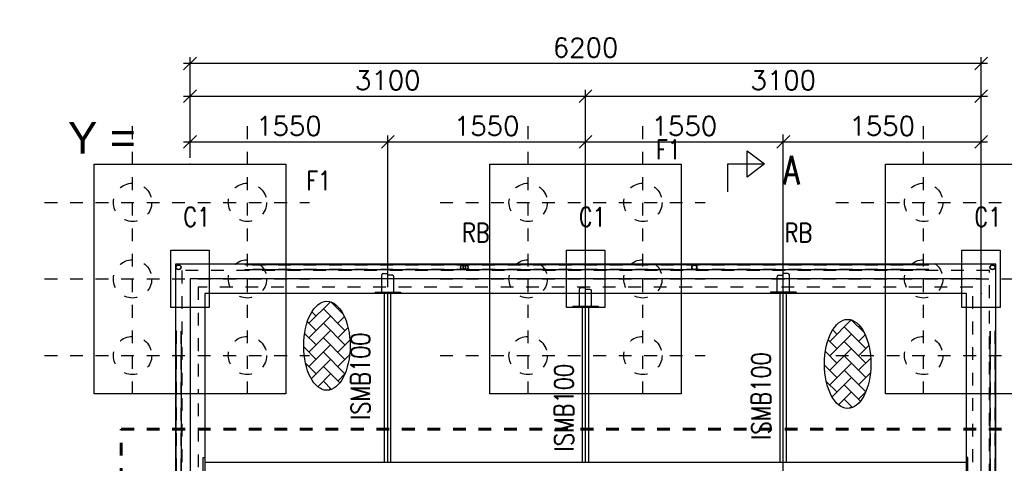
# Model space of a CAD drawing. Header units: inches. Extents: x 727810 to 1461440, y 2714588 to 5435005.
# Tile 167 of 233: x 729593.06 to 729600.78, y 2716079.69 to 2716083.16. Entities that reach past the tile are written whole.
import ezdxf

# ---------------------------------------------------------------- set-up
doc = ezdxf.new("R2010")
doc.units = ezdxf.units.IN
doc.header["$MEASUREMENT"] = 0
doc.linetypes.add('DIVIDEX2', pattern=[2.5, 1, -0.5, 0, -0.5, 0, -0.5])
doc.linetypes.add('HIDDEN', pattern=[0.375, 0.25, -0.125])
doc.layers.add('AM_5', color=3, linetype='Continuous', lineweight=15)
doc.layers.add('AM_8', color=1, linetype='Continuous', lineweight=15)
for name, color, linetype in [('DETAILS', 7, 'Continuous'), ('Inverter Room', 7, 'Continuous'), ('SCB', 7, 'Continuous')]:
    doc.layers.add(name, color=color, linetype=linetype)
doc.styles.add('RANJAN', font='romans.shx', dxfattribs={"width": 0.75})
doc.styles.add('ROMANS', font='ROMANS.shx', dxfattribs={"height": 10})
doc.styles.get("Standard").update_dxf_attribs({"font": 'arial.ttf'})
doc.dimstyles.new('ROMANS$0', dxfattribs={"dimscale": 100, "dimtxt": 100, "dimasz": 1, "dimexe": 0.5, "dimexo": 0.5, "dimgap": 0.5, "dimtad": 1, "dimdec": 0, "dimrnd": 5, "dimdsep": 46, "dimtxsty": 'ROMANS', "dimblk": 'OBLIQUE', "dimcen": 1, "dimdle": 0.5, "dimclrd": 6, "dimclre": 6, "dimclrt": 3, "dimadec": 0, "dimazin": 0, "dimtfac": 1, "dimtdec": 0, "dimtix": 1, "dimtmove": 0, "dimatfit": 3, "dimldrblk": 'OBLIQUE', "dimfxl": 1, "dimtolj": 1, "dimtzin": 0, "dimarcsym": 0})
doc.dimstyles.new('ROMANS$7', dxfattribs={"dimscale": 100, "dimtxt": 2.5, "dimasz": 2, "dimexe": 20, "dimexo": 20, "dimgap": 0.5, "dimtad": 1, "dimdec": 0, "dimrnd": 5, "dimzin": 0, "dimdsep": 46, "dimtxsty": 'ROMANS', "dimcen": 0.09, "dimdle": 20, "dimclrd": 256, "dimclre": 256, "dimclrt": 3, "dimadec": 0, "dimazin": 0, "dimtfac": 20, "dimtdec": 0, "dimtix": 1, "dimtmove": 2, "dimatfit": 3, "dimfxl": 1, "dimtolj": 1, "dimtzin": 0, "dimarcsym": 0})

# ---------------------------------------------------------------- blocks, each defined once
blk = doc.blocks.new('_Oblique')
at = {"color": 0, "linetype": 'ByBlock', "lineweight": -2}
blk.add_line((-0.5, -0.5), (0.5, 0.5), dxfattribs=at)
blk = doc.blocks.new('*D83')
at = {"layer": 'Inverter Room', "color": 6, "lineweight": -2, "ltscale": 0.5, "transparency": 16777216}
for p, q in [((2096815.3, -2325765.3), (2096027.9, -2325765.3)), ((2096077.9, -2325715.3), (2096077.9, -2332015.3)), ((2096815.3, -2331965.3), (2096027.9, -2331965.3))]:
    blk.add_line(p, q, dxfattribs=at)
at = {"layer": 'Inverter Room', "color": 0, "ltscale": 0.5, "transparency": 16777216}
for p in [(2096865.3, -2325765.3), (2096077.9, -2331965.3), (2096865.3, -2331965.3)]:
    blk.add_point(p, dxfattribs=at)
at = {"layer": 'Inverter Room', "color": 6, "lineweight": -2, "ltscale": 0.5, "transparency": 16777216, "xscale": 100, "yscale": 100, "zscale": 100}
for p, rotation in [((2096077.9, -2325765.3), 90), ((2096077.9, -2331965.3), 270)]:
    blk.add_blockref('_Oblique', p, dxfattribs=dict(at, rotation=rotation))
at = {"layer": 'Inverter Room', "color": 3, "ltscale": 0.5, "transparency": 16777216, "insert": (2095952.9, -2328865.3), "char_height": 150, "attachment_point": 5, "rotation": 90, "style": 'ROMANS'}
blk.add_mtext('\\A1;6200', dxfattribs=at)
blk = doc.blocks.new('*D85')
at = {"layer": 'AM_5', "color": 6, "lineweight": -2, "transparency": 16777216}
for p, q in [((2096333.6, -2332015.3), (2096333.6, -2328815.3)), ((2096815.3, -2328865.3), (2096283.6, -2328865.3)), ((2096815.3, -2331965.3), (2096283.6, -2331965.3))]:
    blk.add_line(p, q, dxfattribs=at)
at = {"layer": 'Inverter Room', "color": 0, "transparency": 16777216}
for p in [(2096333.6, -2328865.3), (2096865.3, -2328865.3), (2096865.3, -2331965.3)]:
    blk.add_point(p, dxfattribs=at)
at = {"layer": 'AM_5', "color": 6, "lineweight": -2, "transparency": 16777216, "xscale": 100, "yscale": 100, "zscale": 100}
for p, rotation in [((2096333.6, -2328865.3), 90), ((2096333.6, -2331965.3), 270)]:
    blk.add_blockref('_Oblique', p, dxfattribs=dict(at, rotation=rotation))
at = {"layer": 'AM_5', "color": 3, "transparency": 16777216, "insert": (2096208.6, -2330415.3), "char_height": 150, "attachment_point": 5, "rotation": 90, "style": 'ROMANS', "bg_fill": 3, "box_fill_scale": 1.25, "bg_fill_color": 256, "bg_fill_true_color": 13158600, "bg_fill_transparency": 0}
blk.add_mtext('\\A1;3100', dxfattribs=at)
blk = doc.blocks.new('*D73')
at = {"layer": 'AM_5', "color": 6, "lineweight": -2, "transparency": 16777216}
for p, q in [((2096815.3, -2325765.3), (2096283.6, -2325765.3)), ((2096333.6, -2328915.3), (2096333.6, -2325715.3)), ((2096815.3, -2328865.3), (2096283.6, -2328865.3))]:
    blk.add_line(p, q, dxfattribs=at)
at = {"layer": 'Inverter Room', "color": 0, "transparency": 16777216}
for p in [(2096333.6, -2325765.3), (2096865.3, -2325765.3), (2096865.3, -2328865.3)]:
    blk.add_point(p, dxfattribs=at)
at = {"layer": 'AM_5', "color": 6, "lineweight": -2, "transparency": 16777216, "xscale": 100, "yscale": 100, "zscale": 100}
for p, rotation in [((2096333.6, -2325765.3), 90), ((2096333.6, -2328865.3), 270)]:
    blk.add_blockref('_Oblique', p, dxfattribs=dict(at, rotation=rotation))
at = {"layer": 'AM_5', "color": 3, "transparency": 16777216, "insert": (2096208.6, -2327315.3), "char_height": 150, "attachment_point": 5, "rotation": 90, "style": 'ROMANS', "bg_fill": 3, "box_fill_scale": 1.25, "bg_fill_color": 256, "bg_fill_true_color": 13158600, "bg_fill_transparency": 0}
blk.add_mtext('\\A1;3100', dxfattribs=at)
blk = doc.blocks.new('*D87')
at = {"layer": 'DETAILS', "color": 6, "lineweight": -2, "ltscale": 0.5, "transparency": 16777216}
for p, q in [((2096691.9, -2332015.3), (2096691.9, -2330365.3)), ((2097830.3, -2330415.3), (2096641.9, -2330415.3)), ((2096815.3, -2331965.3), (2096641.9, -2331965.3))]:
    blk.add_line(p, q, dxfattribs=at)
at = {"layer": 'Inverter Room', "color": 0, "ltscale": 0.5, "transparency": 16777216}
for p in [(2096691.9, -2330415.3), (2097880.3, -2330415.3), (2096865.3, -2331965.3)]:
    blk.add_point(p, dxfattribs=at)
at = {"layer": 'DETAILS', "color": 6, "lineweight": -2, "ltscale": 0.5, "transparency": 16777216, "xscale": 100, "yscale": 100, "zscale": 100}
for p, rotation in [((2096691.9, -2330415.3), 90), ((2096691.9, -2331965.3), 270)]:
    blk.add_blockref('_Oblique', p, dxfattribs=dict(at, rotation=rotation))
at = {"layer": 'DETAILS', "color": 3, "ltscale": 0.5, "transparency": 16777216, "insert": (2096566.9, -2331190.3), "char_height": 150, "attachment_point": 5, "rotation": 90, "style": 'ROMANS', "bg_fill": 3, "box_fill_scale": 1.25, "bg_fill_color": 256, "bg_fill_true_color": 13158600, "bg_fill_transparency": 0}
blk.add_mtext('\\A1;1550', dxfattribs=at)
blk = doc.blocks.new('*D88')
at = {"layer": 'DETAILS', "color": 6, "lineweight": -2, "ltscale": 0.5, "transparency": 16777216}
for p, q in [((2097830.3, -2325765.3), (2096641.9, -2325765.3)), ((2096691.9, -2327365.3), (2096691.9, -2325715.3)), ((2097830.3, -2327315.3), (2096641.9, -2327315.3))]:
    blk.add_line(p, q, dxfattribs=at)
at = {"layer": 'Inverter Room', "color": 0, "ltscale": 0.5, "transparency": 16777216}
for p in [(2096691.9, -2325765.3), (2097880.3, -2325765.3), (2097880.3, -2327315.3)]:
    blk.add_point(p, dxfattribs=at)
at = {"layer": 'DETAILS', "color": 6, "lineweight": -2, "ltscale": 0.5, "transparency": 16777216, "xscale": 100, "yscale": 100, "zscale": 100}
for p, rotation in [((2096691.9, -2325765.3), 90), ((2096691.9, -2327315.3), 270)]:
    blk.add_blockref('_Oblique', p, dxfattribs=dict(at, rotation=rotation))
at = {"layer": 'DETAILS', "color": 3, "ltscale": 0.5, "transparency": 16777216, "insert": (2096566.9, -2326540.3), "char_height": 150, "attachment_point": 5, "rotation": 90, "style": 'ROMANS', "bg_fill": 3, "box_fill_scale": 1.25, "bg_fill_color": 256, "bg_fill_true_color": 13158600, "bg_fill_transparency": 0}
blk.add_mtext('\\A1;1550', dxfattribs=at)
blk = doc.blocks.new('*D89')
at = {"layer": 'DETAILS', "color": 6, "lineweight": -2, "ltscale": 0.5, "transparency": 16777216}
for p, q in [((2096691.9, -2330465.3), (2096691.9, -2328815.3)), ((2097830.3, -2328865.3), (2096641.9, -2328865.3)), ((2097830.3, -2330415.3), (2096641.9, -2330415.3))]:
    blk.add_line(p, q, dxfattribs=at)
at = {"layer": 'Inverter Room', "color": 0, "ltscale": 0.5, "transparency": 16777216}
for p in [(2096691.9, -2328865.3), (2097880.3, -2328865.3), (2097880.3, -2330415.3)]:
    blk.add_point(p, dxfattribs=at)
at = {"layer": 'DETAILS', "color": 6, "lineweight": -2, "ltscale": 0.5, "transparency": 16777216, "xscale": 100, "yscale": 100, "zscale": 100}
for p, rotation in [((2096691.9, -2328865.3), 90), ((2096691.9, -2330415.3), 270)]:
    blk.add_blockref('_Oblique', p, dxfattribs=dict(at, rotation=rotation))
at = {"layer": 'DETAILS', "color": 3, "ltscale": 0.5, "transparency": 16777216, "insert": (2096566.9, -2329640.3), "char_height": 150, "attachment_point": 5, "rotation": 90, "style": 'ROMANS', "bg_fill": 3, "box_fill_scale": 1.25, "bg_fill_color": 256, "bg_fill_true_color": 13158600, "bg_fill_transparency": 0}
blk.add_mtext('\\A1;1550', dxfattribs=at)
blk = doc.blocks.new('*D90')
at = {"layer": 'DETAILS', "color": 6, "lineweight": -2, "ltscale": 0.5, "transparency": 16777216}
for p, q in [((2096691.9, -2328915.3), (2096691.9, -2327265.3)), ((2097830.3, -2327315.3), (2096641.9, -2327315.3)), ((2097830.3, -2328865.3), (2096641.9, -2328865.3))]:
    blk.add_line(p, q, dxfattribs=at)
at = {"layer": 'Inverter Room', "color": 0, "ltscale": 0.5, "transparency": 16777216}
for p in [(2096691.9, -2327315.3), (2097880.3, -2327315.3), (2097880.3, -2328865.3)]:
    blk.add_point(p, dxfattribs=at)
at = {"layer": 'DETAILS', "color": 6, "lineweight": -2, "ltscale": 0.5, "transparency": 16777216, "xscale": 100, "yscale": 100, "zscale": 100}
for p, rotation in [((2096691.9, -2327315.3), 90), ((2096691.9, -2328865.3), 270)]:
    blk.add_blockref('_Oblique', p, dxfattribs=dict(at, rotation=rotation))
at = {"layer": 'DETAILS', "color": 3, "ltscale": 0.5, "transparency": 16777216, "insert": (2096566.9, -2328090.3), "char_height": 150, "attachment_point": 5, "rotation": 90, "style": 'ROMANS', "bg_fill": 3, "box_fill_scale": 1.25, "bg_fill_color": 256, "bg_fill_true_color": 13158600, "bg_fill_transparency": 0}
blk.add_mtext('\\A1;1550', dxfattribs=at)
blk = doc.blocks.new('bhcbhb')
at = {"layer": 'AM_8', "ltscale": 0.5}
h = blk.add_hatch(dxfattribs=at)
h.set_pattern_fill('AR-HBONE', color=256, scale=20, angle=90, style=0)
h.set_pattern_definition([(135, (-264515.51, -4301173.805), (-113.137085, 2e-14), [240, -80]), (225, (-264572.08, -4301117.24), (-113.137085, 2e-14), [240, -80])])
edge = h.paths.add_edge_path()
edge.add_ellipse((2098431.2, -2326810.7), major_axis=(-348.6, 0), ratio=0.521978, start_angle=191.45916, end_angle=459.29111)
edge.add_ellipse((2098431.2, -2326810.7), major_axis=(-348.6, 0), ratio=0.521978, start_angle=99.29111, end_angle=191.45916)
h = blk.add_hatch(dxfattribs=at)
h.set_pattern_fill('AR-HBONE', color=256, scale=20, angle=90, style=0)
h.set_pattern_definition([(135, (-264657.27, -4305255.49), (-113.137085, 2e-14), [240, -80]), (225, (-264713.84, -4305198.924), (-113.137085, 2e-14), [240, -80])])
edge = h.paths.add_edge_path()
edge.add_ellipse((2098289.4, -2330892.4), major_axis=(-348.6, 0), ratio=0.521978, start_angle=191.45916, end_angle=459.29111)
edge.add_ellipse((2098289.4, -2330892.4), major_axis=(-348.6, 0), ratio=0.521978, start_angle=99.29111, end_angle=191.45916)
at = {"layer": 'DETAILS', "linetype": 'DIVIDEX2', "ltscale": 0.5}
for p, q in [((2097165.3, -2326904.8), (2097165.3, -2324828.8)), ((2098365.3, -2326904.8), (2098365.3, -2324828.8)), ((2097765.3, -2327404.8), (2097765.3, -2325328.8)), ((2098669.2, -2326215.3), (2096567.2, -2326215.3)), ((2097165.3, -2330004.8), (2097165.3, -2327928.8)), ((2097765.3, -2330004.8), (2097765.3, -2327928.8)), ((2098365.3, -2330004.8), (2098365.3, -2327928.8)), ((2098669.2, -2328415.3), (2096567.2, -2328415.3)), ((2098669.2, -2329315.3), (2096567.2, -2329315.3)), ((2097165.3, -2333104.8), (2097165.3, -2331028.8)), ((2097765.3, -2333104.8), (2097765.3, -2331028.8)), ((2098365.3, -2333104.8), (2098365.3, -2331028.8)), ((2098669.2, -2331515.3), (2096567.2, -2331515.3)), ((2098669.2, -2332415.3), (2096567.2, -2332415.3))]:
    blk.add_line(p, q, dxfattribs=at)
at = {"layer": 'DETAILS', "ltscale": 0.5}
for p, q in [((2098174.4, -2325655.3), (2100014.8, -2325655.3)), ((2098174.4, -2325695.3), (2099515.3, -2325695.3)), ((2097654.4, -2326175.3), (2097654.4, -2331535.4)), ((2097694.4, -2326175.3), (2097694.4, -2331535.4)), ((2098174.4, -2332035.4), (2100014.8, -2332035.4)), ((2098174.4, -2332075.4), (2100014.8, -2332075.4))]:
    blk.add_line(p, q, dxfattribs=at)
at = {"layer": 'DETAILS', "linetype": 'HIDDEN', "lineweight": 60, "ltscale": 20}
blk.add_lwpolyline([(2098942.4, -2332504), (2098942.4, -2325454.7), (2100949.6, -2325454.7), (2100949.6, -2332504)], close=True, dxfattribs=at)
at = {"layer": 'DETAILS', "ltscale": 0.5}
for centre in [(2097674.4, -2325675.3), (2097674.4, -2328012.6), (2097674.4, -2329805.4), (2097674.4, -2329825.4), (2097674.4, -2332055.4)]:
    blk.add_circle(centre, 20, dxfattribs=at)
for centre in [(2098431.2, -2326810.7), (2098289.4, -2330892.4)]:
    blk.add_ellipse(centre, major_axis=(-348.6, 0), ratio=0.521978, dxfattribs=at)
at = {"layer": 'Inverter Room', "color": 8, "linetype": 'HIDDEN', "ltscale": 2}
for p, q in [((2098172.8, -2325657.4), (2100006, -2325657.4)), ((2098174.4, -2325693.3), (2099515.3, -2325693.3)), ((2097656.4, -2326175.3), (2097656.4, -2331535.4)), ((2097692.4, -2326173.6), (2097692.4, -2331535.4)), ((2098172.8, -2332073.3), (2100006, -2332073.3)), ((2098174.4, -2332037.4), (2100006.1, -2332037.4))]:
    blk.add_line(p, q, dxfattribs=at)
at = {"layer": 'Inverter Room', "color": 4, "ltscale": 0.5}
for p, q in [((2099165.3, -2325867.8), (2099165.3, -2325879.8)), ((2099202.8, -2325880.3), (2099202.8, -2331850.3)), ((2097868.3, -2327215.3), (2097880.3, -2327215.3)), ((2099202.8, -2327290.3), (2097880.3, -2327290.3)), ((2099202.8, -2327340.3), (2097880.3, -2327340.3)), ((2097868.3, -2327415.3), (2097880.3, -2327415.3)), ((2097978.3, -2328765.3), (2097990.3, -2328765.3)), ((2099202.8, -2328840.3), (2097990.3, -2328840.3)), ((2099202.8, -2328890.3), (2097990.3, -2328890.3)), ((2097978.3, -2328965.3), (2097990.3, -2328965.3)), ((2097868.3, -2330315.3), (2097880.3, -2330315.3)), ((2099202.8, -2330390.3), (2097880.3, -2330390.3)), ((2099202.8, -2330440.3), (2097880.3, -2330440.3)), ((2097868.3, -2330515.3), (2097880.3, -2330515.3)), ((2099165.3, -2331862.8), (2099165.3, -2331850.8))]:
    blk.add_line(p, q, dxfattribs=at)
at = {"layer": 'Inverter Room', "color": 2}
for p, q in [((2097722, -2327278.8), (2097722, -2327312.7)), ((2097865.3, -2327267.6), (2097733.3, -2327267.6)), ((2097868.3, -2327270.6), (2097868.3, -2327360.1)), ((2097737.1, -2327351.8), (2097737.1, -2327313.2)), ((2097865.3, -2327363.1), (2097748.3, -2327363.1)), ((2097737.1, -2330378.8), (2097737.1, -2330417.4)), ((2097865.3, -2330367.6), (2097748.3, -2330367.6)), ((2097868.3, -2330460.1), (2097868.3, -2330370.6)), ((2097722, -2330451.8), (2097722, -2330418)), ((2097865.3, -2330463.1), (2097733.3, -2330463.1))]:
    blk.add_line(p, q, dxfattribs=at)
at = {"layer": 'Inverter Room', "ltscale": 2}
for p, q in [((2099202.8, -2327315.3), (2097880.3, -2327315.3)), ((2099202.8, -2328865.3), (2097990.3, -2328865.3)), ((2099202.8, -2330415.3), (2097880.3, -2330415.3))]:
    blk.add_line(p, q, dxfattribs=at)
at = {"layer": 'Inverter Room'}
for p, q in [((2097847.1, -2328828.8), (2097847.1, -2328867.4)), ((2097975.3, -2328817.6), (2097858.3, -2328817.6)), ((2097978.3, -2328910.1), (2097978.3, -2328820.6)), ((2097832, -2328901.8), (2097832, -2328868)), ((2097975.3, -2328913.1), (2097843.3, -2328913.1))]:
    blk.add_line(p, q, dxfattribs=at)
at = {"layer": 'Inverter Room', "color": 4, "ltscale": 0.5}
for points in [[(2098665.3, -2325015.3), (2098665.3, -2326515.3), (2096865.3, -2326515.3), (2096865.3, -2325015.3)], [(2102380.3, -2332080.3), (2102380.3, -2325650.3), (2097650.3, -2325650.3), (2097650.3, -2332080.3)], [(2102150.3, -2331850.3), (2102150.3, -2325880.3), (2097880.3, -2325880.3), (2097880.3, -2331850.3)], [(2098665.3, -2328115.3), (2098665.3, -2329615.3), (2096865.3, -2329615.3), (2096865.3, -2328115.3)], [(2098665.3, -2331215.3), (2098665.3, -2332715.3), (2096865.3, -2332715.3), (2096865.3, -2331215.3)]]:
    blk.add_lwpolyline(points, close=True, dxfattribs=at)
at = {"layer": 'Inverter Room', "ltscale": 3}
for points in [[(2097990.3, -2325615.3), (2097990.3, -2325915.3), (2097540.3, -2325915.3), (2097540.3, -2325615.3)], [(2097990.3, -2328715.3), (2097990.3, -2329015.3), (2097540.3, -2329015.3), (2097540.3, -2328715.3)], [(2097990.3, -2331815.3), (2097990.3, -2332115.3), (2097540.3, -2332115.3), (2097540.3, -2331815.3)]]:
    blk.add_lwpolyline(points, close=True, dxfattribs=at)
at = {"layer": 'Inverter Room', "color": 8, "linetype": 'HIDDEN', "ltscale": 2}
for points in [[(2099515.3, -2325700.3), (2097700.3, -2325700.3), (2097700.3, -2332030.3), (2102330.3, -2332030.3), (2102330.3, -2325700.3), (2099585.3, -2325700.3)], [(2098740.3, -2331900.3), (2102200.3, -2331900.3), (2102200.3, -2325830.3), (2097830.3, -2325830.3), (2097830.3, -2331900.3), (2098665.3, -2331900.3)]]:
    blk.add_lwpolyline(points, dxfattribs=at)
at = {"layer": 'Inverter Room', "ltscale": 2}
blk.add_lwpolyline([(2102265.3, -2331965.3), (2102265.3, -2325765.3), (2097765.3, -2325765.3), (2097765.3, -2331965.3)], close=True, dxfattribs=at)
at = {"layer": 'Inverter Room', "color": 4, "ltscale": 0.5}
for points in [[(2099365.3, -2325867.8), (2099165.3, -2325867.8)], [(2097868.3, -2327215.3), (2097868.3, -2327415.3)], [(2097978.3, -2328965.3), (2097978.3, -2328765.3)], [(2097868.3, -2330515.3), (2097868.3, -2330315.3)], [(2099365.3, -2331862.8), (2099165.3, -2331862.8)]]:
    blk.add_lwpolyline(points, dxfattribs=at)
at = {"layer": 'Inverter Room', "color": 8, "linetype": 'HIDDEN', "ltscale": 2}
for centre, radius in [((2097674.4, -2325675.3), 18), ((2097165.3, -2326215.3), 150), ((2097765.3, -2326215.3), 150), ((2098365.3, -2326215.3), 150), ((2097674.4, -2328012.6), 18), ((2097165.3, -2328415.3), 150), ((2097765.3, -2328415.3), 150), ((2098365.3, -2328415.3), 150), ((2097165.3, -2329315.3), 150), ((2097765.3, -2329315.3), 150), ((2098365.3, -2329315.3), 150), ((2097674.4, -2329805.4), 18), ((2097674.4, -2329825.4), 18), ((2097165.3, -2331515.3), 150), ((2097765.3, -2331515.3), 150), ((2098365.3, -2331515.3), 150), ((2097674.4, -2332055.4), 18), ((2097165.3, -2332415.3), 150), ((2097765.3, -2332415.3), 150), ((2098365.3, -2332415.3), 150)]:
    blk.add_circle(centre, radius, dxfattribs=at)
at = {"layer": 'Inverter Room', "color": 2}
for centre, radius, start, end in [((2097733.3, -2327278.8), 11.2, 90, 180), ((2097865.3, -2327270.6), 3, 0, 90), ((2097748.3, -2327351.8), 11.2, 180, 270), ((2097865.3, -2327360.1), 3, 270, 0), ((2097748.3, -2330378.8), 11.2, 90, 180), ((2097865.3, -2330370.6), 3, 0, 90), ((2097733.3, -2330451.8), 11.2, 180, 270), ((2097865.3, -2330460.1), 3, 270, 0)]:
    blk.add_arc(centre, radius, start, end, dxfattribs=at)
at = {"layer": 'Inverter Room'}
for centre, radius, start, end in [((2097858.3, -2328828.8), 11.2, 90, 180), ((2097975.3, -2328820.6), 3, 0, 90), ((2097843.3, -2328901.8), 11.2, 180, 270), ((2097975.3, -2328910.1), 3, 270, 0)]:
    blk.add_arc(centre, radius, start, end, dxfattribs=at)
at = {"layer": 'DETAILS', "color": 3, "style": 'ROMANS', "width": 0.8}
for s, rotation, p in [('RB', 90, (2097478.1, -2327305.9)), ('ISMB100', 180, (2099024.7, -2327414.8)), ('ISMB100', 180, (2099116.2, -2328959.6)), ('RB', 90, (2097478.1, -2329833.5)), ('ISMB100', 180, (2098869.3, -2330555.3))]:
    blk.add_text(s, height=150, rotation=rotation, dxfattribs=at).set_placement(p)
at = {"layer": 'Inverter Room', "color": 3, "linetype": 'Continuous', "style": 'ROMANS', "width": 0.8}
for s, p in [('C1', (2097355, -2325817.8)), ('F1', (2096826.4, -2328313.7)), ('C1', (2097355, -2328917.8)), ('F1', (2097070, -2331054.3)), ('C1', (2097355, -2332017.8))]:
    blk.add_text(s, height=150, rotation=90, dxfattribs=at).set_placement(p)
at = {"layer": 'Inverter Room', "ltscale": 0.5}
dim = blk.add_linear_dim(base=(2096077.9, -2331965.3), p1=(2096865.3, -2325765.3), p2=(2096865.3, -2331965.3), angle=90, dimstyle='ROMANS$0', override={"dimtxt": 150, "dimfxl": 0.75, "dimarcsym": 1}, dxfattribs=at)
dim.commit()
dim.dimension.update_dxf_attribs({"geometry": '*D83', "text_midpoint": (2095952.9, -2328865.3)})
at = {"layer": 'AM_5'}
dim = blk.add_linear_dim(base=(2096333.6, -2328865.3), p1=(2096865.3, -2331965.3), p2=(2096865.3, -2328865.3), angle=90, dimstyle='ROMANS$0', override={"dimtxt": 150, "dimtfill": 1, "dimarcsym": 1}, dxfattribs=at)
dim.commit()
dim.dimension.update_dxf_attribs({"geometry": '*D85', "text_midpoint": (2096208.6, -2330415.3)})
dim = blk.add_linear_dim(base=(2096333.6, -2325765.3), p1=(2096865.3, -2328865.3), p2=(2096865.3, -2325765.3), angle=90, dimstyle='ROMANS$0', override={"dimtxt": 150, "dimtfill": 1, "dimarcsym": 1}, dxfattribs=at)
dim.commit()
dim.dimension.update_dxf_attribs({"geometry": '*D73', "text_midpoint": (2096208.6, -2327315.3)})
at = {"layer": 'DETAILS', "ltscale": 0.5}
dim = blk.add_linear_dim(base=(2096691.9, -2330415.3), p1=(2096865.3, -2331965.3), p2=(2097880.3, -2330415.3), angle=90, dimstyle='ROMANS$0', override={"dimtxt": 150, "dimtfill": 1, "dimarcsym": 1}, dxfattribs=at)
dim.commit()
dim.dimension.update_dxf_attribs({"geometry": '*D87', "text_midpoint": (2096566.9, -2331190.3)})
at = {"layer": 'Inverter Room', "ltscale": 2}
for p, q in [((2103247.8, -2327315.3), (2096632.7, -2327315.3)), ((2099202.8, -2328865.3), (2096632.7, -2328865.3))]:
    blk.add_line(p, q, dxfattribs=at)
at = {"layer": 'Inverter Room', "color": 4, "linetype": 'Continuous'}
blk.add_lwpolyline([(2097083.7, -2327749), (2096863.7, -2327749), (2096863.7, -2327463.6), (2096969.2, -2327597.4), (2096761.4, -2327597.4), (2096863.7, -2327463.6)], dxfattribs=at)
at = {"layer": 'Inverter Room', "color": 2, "linetype": 'Continuous', "ltscale": 0.6, "style": 'RANJAN', "width": 0.75}
blk.add_text('A', height=225, rotation=90, dxfattribs=at).set_placement((2097024.7, -2327315.5))
at = {"layer": 'DETAILS', "ltscale": 0.5}
for base, p1, p2, picture, middle in [((2096691.9, -2325765.3), (2097880.3, -2327315.3), (2097880.3, -2325765.3), '*D88', (2096566.9, -2326540.3)), ((2096691.9, -2328865.3), (2097880.3, -2330415.3), (2097880.3, -2328865.3), '*D89', (2096566.9, -2329640.3))]:
    dim = blk.add_linear_dim(base=base, p1=p1, p2=p2, angle=90, dimstyle='ROMANS$0', override={"dimtxt": 150, "dimtfill": 1, "dimarcsym": 1}, dxfattribs=at)
    dim.commit()
    dim.dimension.update_dxf_attribs({"geometry": picture, "text_midpoint": middle})
dim = blk.add_linear_dim(base=(2096691.9, -2327315.3), p1=(2097880.3, -2328865.3), p2=(2097880.3, -2327315.3), angle=90, dimstyle='ROMANS$0', override={"dimtxt": 150, "dimtfill": 1, "dimarcsym": 1}, dxfattribs=at)
dim.commit()
dim.dimension.update_dxf_attribs({"geometry": '*D90', "text_midpoint": (2096566.9, -2328090.3)})

msp = doc.modelspace()

# ---------------------------------------------------------------- leaders
at = {"layer": 'Inverter Room', "ltscale": 0.5}
msp.add_leader([(729541.72334, 2716090.92276, 0.21136), (729542.22502, 2716090.10463, 0.21136), (729542.55517, 2716090.10999, 0.21136)], dimstyle='ROMANS$7', override={"dimtxt": 150, "dimgap": 0.5, "dimtad": 0, "dimtfill": 1, "dimarcsym": 1}, dxfattribs=at)

# ---------------------------------------------------------------- next in the draw order: block references
at = {"layer": 'DETAILS', "xscale": 0.001, "yscale": 0.001, "zscale": 0.001, "rotation": 270}
msp.add_blockref('bhcbhb', (731926.36248, 2718178.89806, 0.43898), dxfattribs=at)

# ---------------------------------------------------------------- next in the draw order: texts
at = {"layer": 'SCB', "color": 3, "lineweight": 40, "insert": (729590.67265, 2716082.36359), "char_height": 0.25, "width": 3.5245495, "attachment_point": 1}
msp.add_mtext('X = 729594.40     Y = 2716081.13', dxfattribs=at)
msp.add_mtext('X = 729594.40     Y = 2716081.13', dxfattribs=at)

doc.saveas('drawing.dxf')
